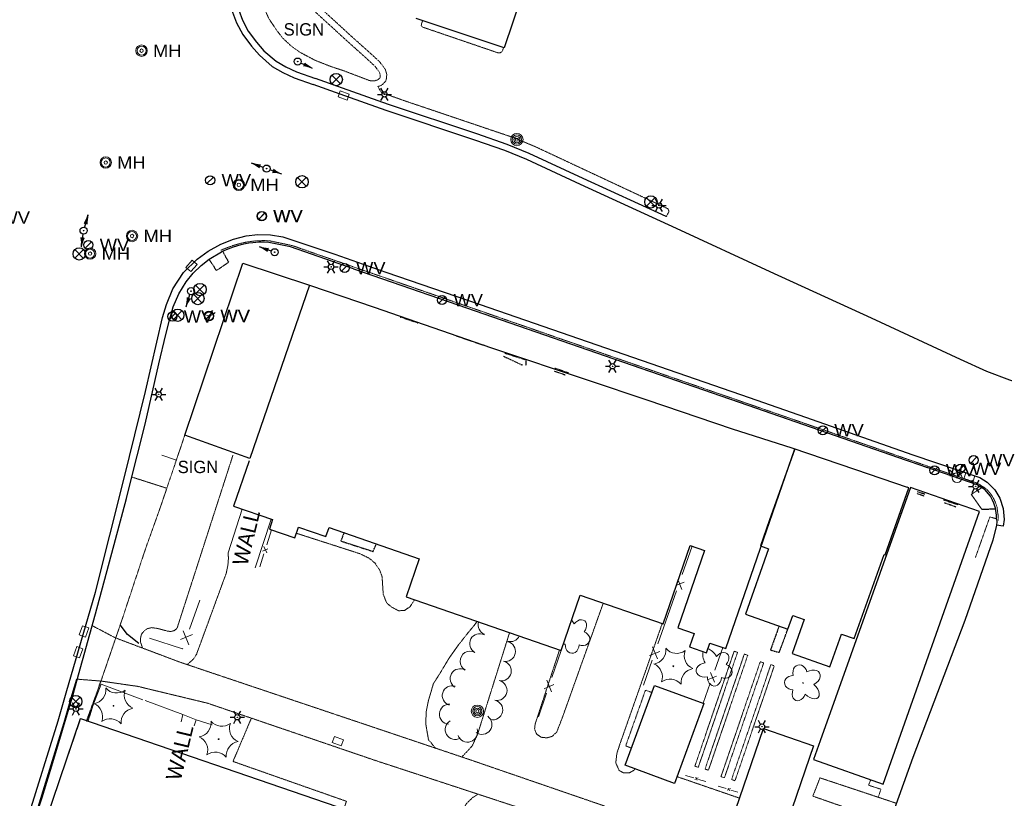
# Model space of a CAD drawing. Extents: x 386588 to 390135, y 96998 to 113606.
# Tile 21 of 92: x 387758 to 388141, y 98846 to 99149. Entities that reach past the tile are written whole.
import ezdxf
from ezdxf.enums import TextEntityAlignment as Align

# ---------------------------------------------------------------- set-up
doc = ezdxf.new("R2010")
doc.units = 0
doc.header["$MEASUREMENT"] = 0
for name, pattern in [('Wisdot1', [0.0625, 0.03125, -0.03125]), ('Wisdot3', [0.1875, 0.125, -0.0625]), ('Wisdot5', [0.1, 0.05, -0.05]), ('Wisdot6', [0.375, 0.125, -0.0625, 0.03125, -0.0625, 0.03125, -0.0625])]:
    doc.linetypes.add(name, pattern=pattern)
for name, color, linetype, lineweight in [('E_BLD', 241, 'Continuous', 25), ('E_BLD_HvyDash', 241, 'Wisdot3', 25), ('E_BLD_Steps', 30, 'Wisdot1', 25), ('E_DRN', 40, 'Continuous', 15), ('E_DWY', 2, 'Wisdot3', 15), ('E_LAND_Vegetation', 3, 'Continuous', 15), ('E_LTG', 21, 'Continuous', 25), ('E_MISCPROP', 30, 'Continuous', 15), ('E_MISCPROP_HvyDash', 241, 'Wisdot3', 25), ('E_MISCPROP_Planter', 3, 'Continuous', 15), ('E_MISCPROP_Railing', 30, 'Continuous', 15), ('E_PATH_Sidewalk', 2, 'Wisdot5', 15), ('E_RDWY', 21, 'Continuous', 25), ('E_RDWY_AsphConc', 200, 'Continuous', 25), ('E_RDWY_C_and_G', 21, 'Continuous', 25), ('E_SGN', 21, 'Continuous', 15), ('E_SIG', 5, 'Continuous', 30), ('E_UTL_MH', 30, 'Continuous', 15), ('E_UTL_W', 5, 'Continuous', 25), ('E_UTL_WHydrant', 4, 'Continuous', 15), ('E_WAL', 40, 'Continuous', 25), ('E_WTR_FlowLine', 4, 'Wisdot6', 15)]:
    doc.layers.add(name, color=color, linetype=linetype, lineweight=lineweight)
doc.styles.add('Style-dot_font5', font='dot_font5.shx')

# ---------------------------------------------------------------- blocks, each defined once
blk = doc.blocks.new('CULV')
at = {"layer": 'E_DRN'}
blk.add_arc((0, 6.15), 6.15, 216.8699, 323.1301, dxfattribs=at)
blk = doc.blocks.new('INLET')
at = {"layer": 'E_DRN', "flags": 128}
blk.add_lwpolyline([(-7.5, 10), (7.5, 10), (7.5, 0), (-7.5, 0)], close=True, dxfattribs=at)
blk = doc.blocks.new('LPOL')
at = {"layer": 'E_LTG'}
for p, q in [((-4, 0), (-1.5, 0)), ((-0.75, 1.3), (-2, 3.46)), ((0.75, 1.3), (2, 3.46)), ((1.5, 0), (4, 0)), ((-2, -3.46), (-0.75, -1.3)), ((2, -3.46), (0.75, -1.3))]:
    blk.add_line(p, q, dxfattribs=at)
for radius in [1.5, 1.5, 1.5, 0.125]:
    blk.add_circle((0, 0), radius, dxfattribs=at)
blk = doc.blocks.new('MH')
at = {"layer": 'E_UTL_MH'}
for radius in [5, 4, 1.5]:
    blk.add_circle((0, 0), radius, dxfattribs=at)
at = {"layer": 'E_UTL_MH', "style": 'Style-dot_font5', "width": 1.111111}
blk.add_text('MH', height=10.8, dxfattribs=at).set_placement((10, 0), align=Align.MIDDLE_LEFT)
blk = doc.blocks.new('PBX')
at = {"layer": 'E_SIG'}
for p, q in [((4.9, 5.1), (-5.1, -5.1)), ((-5.1, 5), (5, -5.2))]:
    blk.add_line(p, q, dxfattribs=at)
blk.add_circle((0, 0), 7.21, dxfattribs=at)
blk = doc.blocks.new('CTRE')
at = {"layer": 'E_LAND_Vegetation'}
blk.add_circle((0, 0), 0.223, dxfattribs=at)
for centre, start, end in [((-11.97, 8.96), 280.2067, 5.9716), ((1.81, 14.92), 220.2113, 305.9762), ((13.83, 5.89), 160.2113, 245.9762), ((-13.83, -5.9), 340.2113, 65.9762), ((-1.81, -14.93), 40.2113, 125.9762)]:
    blk.add_arc(centre, 7.87, start, end, dxfattribs=at)
at = {"layer": 'E_LAND_Vegetation', "extrusion": (0, 0, -1)}
blk.add_arc((-12.03, -9.04), 7.87, 354.0728, 79.7489, dxfattribs=at)
blk = doc.blocks.new('POLE')
at = {"layer": 'E_MISCPROP'}
for radius in [4.46, 3.35, 2.23, 1.12]:
    blk.add_circle((0, 0), radius, dxfattribs=at)
blk = doc.blocks.new('SIGN')
at = {"layer": 'E_SGN', "lineweight": 13, "style": 'Style-dot_font5'}
blk.add_text('SIGN', height=12, dxfattribs=at).set_placement((0, 0), align=Align.MIDDLE_CENTER)
blk = doc.blocks.new('DTRE')
at = {"layer": 'E_LAND_Vegetation'}
blk.add_circle((-0.18, 0), 0.183, dxfattribs=at)
for centre, major_axis, ratio in [((-1.87, 5.32), (1.36, -4.98), 0.782863), ((4.06, 2.74), (-5.27, -2.93), 0.691916), ((-5.87, 0.15), (4.93, -0.12), 0.832022), ((-2.49, -5.24), (1.8, 4.86), 0.716896), ((3.54, -3.71), (-5.01, 4.58), 0.560249)]:
    blk.add_ellipse(centre, major_axis=major_axis, ratio=ratio, start_param=1.570796, end_param=4.712389, dxfattribs=at)
blk = doc.blocks.new('WV')
at = {"layer": 'E_UTL_W'}
blk.add_line((-2.83, -2.83), (2.83, 2.83), dxfattribs=at)
blk.add_circle((0, 0), 4, dxfattribs=at)
at = {"layer": 'E_UTL_W', "style": 'Style-dot_font5', "width": 1.111111}
blk.add_text('WV', height=10.8, dxfattribs=at).set_placement((10, 0), align=Align.MIDDLE_LEFT)
blk = doc.blocks.new('HYD')
at = {"layer": 'E_UTL_WHydrant'}
for p, q in [((-3.8, 3.8), (-8.3, 8.3)), ((3.8, 3.8), (8.3, 8.3))]:
    blk.add_line(p, q, dxfattribs=at)
for radius in [5.48, 0.42]:
    blk.add_circle((0, 0), radius, dxfattribs=at)

msp = doc.modelspace()

# ---------------------------------------------------------------- linework, layer by layer
at = {"layer": 'E_BLD'}
for p, q in [((387958.31, 99172.67), (387946.84, 99138.22)), ((387946.84, 99138.22), (387912.59, 99149.63)), ((387946.84, 99138.22), (387946.84, 99138.22)), ((387822.56, 98987.59), (387845.09, 99054.49)), ((387845.09, 99054.49), (387871.12, 99045.98)), ((387871.12, 99045.98), (387847.9, 98978.54)), ((387871.12, 99045.98), (387896.22, 99037.39)), ((387896.22, 99037.39), (387941.92, 99021.61)), ((387941.92, 99021.61), (387979.96, 99008.82)), ((387979.96, 99008.82), (388002.32, 99001.39)), ((388002.32, 99001.39), (388035.58, 98990.1)), ((388035.58, 98990.1), (388058.75, 98982.64)), ((387847.9, 98978.54), (387822.56, 98987.59)), ((388033.05, 98904.59), (388059.95, 98982.24)), ((388059.94, 98982.22), (388049.96, 98954.32)), ((388058.75, 98982.64), (388083.53, 98974.28)), ((387847.57, 98977.59), (387841.51, 98959.98)), ((388083.53, 98974.28), (388103.58, 98967.36)), ((388104.98, 98967.24), (388069.81, 98868.62)), ((388095.04, 98941.08), (388104.26, 98967.12)), ((388104.26, 98967.12), (388103.58, 98967.36)), ((388104.26, 98967.12), (388104.26, 98967.12)), ((388131.76, 98957.83), (388104.98, 98967.24)), ((388104.98, 98967.24), (388104.98, 98967.24)), ((387841.51, 98959.98), (387841.51, 98959.98)), ((387841.51, 98959.98), (387856.72, 98954.72)), ((387856.72, 98954.72), (387855.45, 98951.06)), ((387856.72, 98954.72), (387856.72, 98954.72)), ((388049.96, 98954.32), (388046.51, 98944.56)), ((388049.96, 98954.32), (388049.96, 98954.32)), ((388094.23, 98851.77), (388131.76, 98957.83)), ((387855.45, 98951.06), (387855.45, 98951.06)), ((387855.45, 98951.06), (387865.32, 98947.64)), ((387865.32, 98947.64), (387866.78, 98951.86)), ((387866.78, 98951.86), (387866.78, 98951.86)), ((387866.78, 98951.86), (387877.48, 98948.15)), ((387877.48, 98948.15), (387878.7, 98951.67)), ((387878.7, 98951.67), (387878.7, 98951.67)), ((387878.7, 98951.67), (387913.77, 98939.52)), ((388008.64, 98914.24), (388019.17, 98944.65)), ((388024.79, 98942.71), (388014.39, 98912.66)), ((388019.17, 98944.65), (388019.17, 98944.65)), ((388019.17, 98944.65), (388024.79, 98942.71)), ((388024.79, 98942.71), (388024.79, 98942.71)), ((388049.71, 98943.43), (388040.72, 98918.02)), ((388046.51, 98944.56), (388046.51, 98944.56)), ((388046.51, 98944.56), (388049.71, 98943.43)), ((388049.71, 98943.43), (388049.71, 98943.43)), ((387913.77, 98939.52), (387908.63, 98924.68)), ((387913.77, 98939.52), (387913.77, 98939.52)), ((388083.05, 98908.45), (388094.65, 98941.21)), ((388094.65, 98941.21), (388094.65, 98941.21)), ((388094.65, 98941.21), (388095.04, 98941.08)), ((388095.04, 98941.08), (388095.04, 98941.08)), ((387908.63, 98924.68), (387968.94, 98903.79)), ((387968.94, 98903.79), (387976.42, 98925.39)), ((387976.42, 98925.39), (388008.64, 98914.24)), ((388040.72, 98918.02), (388057.21, 98912.18)), ((388057.21, 98912.18), (388059.08, 98917.47)), ((388063.6, 98915.87), (388058.91, 98902.64)), ((388059.08, 98917.47), (388059.08, 98917.47)), ((388059.08, 98917.47), (388063.6, 98915.87)), ((388063.6, 98915.87), (388063.6, 98915.87)), ((388008.64, 98914.24), (388008.64, 98914.24)), ((388014.39, 98912.66), (388020.71, 98910.47)), ((388057.21, 98912.18), (388057.21, 98912.18)), ((388020.71, 98910.47), (388018.9, 98905.24)), ((388020.71, 98910.47), (388020.71, 98910.47)), ((388073.58, 98897.44), (388078.1, 98910.2)), ((388078.1, 98910.2), (388078.1, 98910.2)), ((388078.1, 98910.2), (388083.05, 98908.45)), ((388018.9, 98905.24), (388018.9, 98905.24)), ((388018.9, 98905.24), (388025.57, 98902.94)), ((388025.57, 98902.94), (388026.88, 98906.73)), ((388026.88, 98906.73), (388026.88, 98906.73)), ((388026.88, 98906.73), (388033.05, 98904.59)), ((387968.94, 98903.79), (387968.94, 98903.79)), ((388058.91, 98902.64), (388073.58, 98897.44)), ((388073.58, 98897.44), (388073.58, 98897.44)), ((387993.89, 98859.18), (388005.3, 98890.27)), ((388005.3, 98890.27), (388024.54, 98883.21)), ((388024.54, 98883.21), (388013.14, 98852.12)), ((388024.54, 98883.21), (388024.54, 98883.21)), ((387735.58, 98741.64), (387782.03, 98877.34)), ((387782.03, 98877.34), (387881.76, 98843.2)), ((388035.07, 98836.67), (388047.76, 98873.44)), ((388047.76, 98873.44), (388047.76, 98873.44)), ((388047.76, 98873.44), (388067.23, 98866.72)), ((388067.23, 98866.72), (388054.54, 98829.95)), ((388067.23, 98866.72), (388067.23, 98866.72)), ((388069.81, 98868.62), (388067.24, 98861.4)), ((388069.81, 98868.62), (388069.81, 98868.62)), ((387993.89, 98859.18), (387993.89, 98859.18)), ((388013.14, 98852.12), (387993.89, 98859.18)), ((388067.24, 98861.4), (388094.23, 98851.77)), ((388013.14, 98852.12), (388013.14, 98852.12)), ((388094.23, 98851.77), (388094.23, 98851.77))]:
    msp.add_line(p, q, dxfattribs=at)
at = {"layer": 'E_BLD_HvyDash', "flags": 128}
for points in [[(387839.68, 99054.87), (387837.3, 99059.13)], [(387831.98, 99056.05), (387834.8, 99051.66)], [(387834.8, 99051.66), (387839.68, 99054.87)], [(388132.68, 98967.13), (388128.57, 98964.57)], [(388128.57, 98964.57), (388132.64, 98958.79)], [(388132.64, 98958.79), (388138.01, 98958.93)]]:
    msp.add_lwpolyline(points, dxfattribs=at)
at = {"layer": 'E_BLD_Steps', "flags": 128}
for points in [[(387906.33, 99033.62), (387913.4, 99031.27)], [(387928.15, 99026.25), (387940.11, 99022.21)], [(387947.07, 99019.52), (387955.33, 99016.95)], [(387946.62, 99018.29), (387953.9, 99014.87)], [(387955.33, 99016.95), (387955.22, 99014.72)], [(387966.29, 99012.48), (387970.61, 99011.06)], [(387966.52, 99013.69), (387971.82, 99011.89)], [(387966.6, 99013.44), (387966.52, 99013.69)], [(387971.82, 99011.89), (387971.55, 99011.77)], [(388110.3, 98963.86), (388107.33, 98964.84)], [(388110.51, 98964.6), (388107.57, 98965.51)], [(388117.75, 98962.49), (388123.49, 98960.48)], [(388122.58, 98959.64), (388117.98, 98961.25)]]:
    msp.add_lwpolyline(points, dxfattribs=at)
at = {"layer": 'E_DWY', "flags": 128}
for points in [[(387894.82, 99136.11), (387887.9, 99142.29), (387874.58, 99154.47), (387862.05, 99165.69), (387856.6, 99170.71), (387854.86, 99171.37), (387852.78, 99171.19), (387851.48, 99170.44)], [(387893.16, 99134.25), (387886.23, 99140.44), (387872.9, 99152.62), (387860.37, 99163.84), (387855.26, 99168.54), (387854.5, 99168.83), (387853.55, 99168.75), (387852.91, 99168.38), (387852.24, 99167.55), (387851.97, 99166.12), (387851.74, 99162.8), (387852.05, 99158.66), (387853.1, 99154.52), (387855.2, 99149.76), (387858.14, 99145.29), (387860.76, 99141.96), (387863.92, 99138.99), (387867.23, 99136.6), (387873.3, 99133.39), (387879.62, 99130.91), (387883.98, 99129.5)], [(387915.1, 99148.79), (387914.62, 99147.49), (387914.58, 99146.92), (387914.94, 99146.38), (387944.44, 99136.31), (387945.23, 99136.29), (387946.02, 99136.79), (387946.59, 99138.3)], [(387883.98, 99129.5), (387894.51, 99125.5), (387896.44, 99125.41), (387897.81, 99125.89), (387898.51, 99126.64), (387898.61, 99127.69), (387898.28, 99128.81), (387897.55, 99129.81), (387896.46, 99131.18), (387893.16, 99134.25)], [(387897.67, 99123.19), (387899.22, 99123.74), (387900.91, 99125.55), (387901.15, 99127.94), (387900.55, 99129.93), (387899.55, 99131.32), (387898.3, 99132.89), (387894.86, 99136.08)], [(387908.68, 99117.46), (387899.06, 99120.85), (387897.67, 99123.19)], [(388009.91, 99072.59), (388010.88, 99074.47), (388010.84, 99074.99), (388010.54, 99075.67), (387959.25, 99099.67), (387950.17, 99103.45), (387908.68, 99117.46)], [(387806.14, 98904.75), (387805.33, 98907.03), (387805.35, 98908.7), (387805.7, 98910.12), (387806.75, 98911.46), (387808.09, 98912.37), (387809.86, 98912.71), (387812.11, 98912.37), (387815.72, 98911.38), (387817.04, 98911.21), (387818.46, 98911.56), (387819.54, 98912.46), (387841.28, 98979.76)], [(387801.68, 98971.39), (387815.56, 98966.94)], [(387911.88, 98923.56), (387911.6, 98922.95), (387910.07, 98920.74), (387907.98, 98919.36), (387905.72, 98919.29), (387903, 98920.72), (387901.08, 98922.34), (387899.77, 98925.68), (387899.52, 98929.45), (387899.32, 98932.57), (387898.34, 98935.21), (387896.57, 98937.79), (387894.34, 98939.69), (387890.65, 98941.49), (387865.94, 98949.44)], [(387839.46, 98941.79), (387839.52, 98939.43), (387839.33, 98937.06), (387838.7, 98933.96), (387827.11, 98902.33), (387825.88, 98900.41), (387823.46, 98898.34)], [(387985.39, 98922.29), (387969.31, 98877.29), (387967.25, 98872.05), (387965.46, 98870.4), (387963.46, 98869.84), (387961.26, 98870.06), (387959.5, 98871.25), (387958.65, 98873.17), (387958.88, 98875.22), (387968.35, 98904)], [(388079.59, 98811.1), (387932.8, 98861.57), (387820.73, 98899.26), (387795.47, 98908.77), (387786.58, 98913.46)], [(387920.06, 98865.85), (387917.36, 98869.17), (387916.3, 98875.37), (387916.51, 98880.12), (387917.27, 98884.03), (387919.3, 98890.94), (387921.88, 98894.98), (387925.23, 98900.59), (387929.24, 98906.24), (387932.81, 98910.77), (387935.51, 98914.01), (387936.23, 98915.12)], [(387997.68, 98857.79), (387997.23, 98857.16), (387995.4, 98856.17), (387993.2, 98856.25), (387991.54, 98857.16), (387990.25, 98860.14), (387990.67, 98863.81), (387991.95, 98867.68), (388008.34, 98914.34)], [(387948.91, 98910.73), (387936.47, 98871.22), (387934.43, 98866.78), (387933.27, 98865.47), (387930.34, 98862.4)], [(387780.54, 98892.68), (387789.93, 98891.93), (387804.21, 98889.87), (387831.38, 98883.33), (387896.68, 98861.05), (387973.61, 98835.8), (388074.89, 98799.39), (388080.97, 98796.72), (388082.54, 98795.95)], [(387840.44, 98699.77), (387843.65, 98708.49), (387862.68, 98762.86), (387877.43, 98806.37), (387872.69, 98807.99), (387885.45, 98845.16), (387841.32, 98860.66), (387848.46, 98877.5)], [(388038.42, 98846.37), (388014.1, 98854.75)], [(388096.76, 98836.81), (388066.93, 98847.15), (388069.7, 98854.28), (388099.48, 98844.37)], [(387936.63, 98847.94), (387934.51, 98846.56), (387932.29, 98844.4), (387929.86, 98840.83), (387927.99, 98837.91), (387925.46, 98830.49), (387908.99, 98790.54), (387893.63, 98754.95), (387869.49, 98695.91), (387854.94, 98701.09), (387852.83, 98695.44)]]:
    msp.add_lwpolyline(points, dxfattribs=at)
at = {"layer": 'E_LAND_Vegetation'}
for centre, start, end in [((387940.56, 98913.75), 162.691, 248.5572), ((387937.28, 98906.49), 61.721, 241.721), ((387949.24, 98911.15), 252.8877, 333.4578), ((387947.35, 98903.46), 257.7756, 77.7756), ((387933.55, 98899.65), 60.8478, 240.8478), ((387929.67, 98892.85), 58.8188, 238.8188), ((387945.71, 98895.88), 257.7756, 77.7756), ((387926.62, 98886.24), 72.4706, 252.4706), ((387944.05, 98888.3), 257.6385, 77.6385), ((387925.47, 98879.06), 86.2519, 266.2519), ((387942.39, 98880.71), 257.6385, 77.6385), ((387938.19, 98875.06), 234.3389, 54.3389), ((387927.76, 98873.09), 120.7702, 300.7702), ((387932.59, 98872.04), 198.8909, 18.8909)]:
    msp.add_arc(centre, 3.88, start, end, dxfattribs=at)
for centre, major_axis, ratio, start_param, end_param in [((387975.99, 98912.69), (-2.19, -2.67), 0.716896, 1.570796, 4.712389), ((387971.85, 98913.02), (2.17, -3.97), 0.560249, 1.570796, 1.967741), ((387976.95, 98908.55), (-3.08, 1.14), 0.832022, 1.570796, 4.712389), ((387970.13, 98909.07), (3.96, 0.71), 0.691916, 4.504172, 4.712389), ((387973.31, 98906.16), (0.22, 3.44), 0.782863, 1.570796, 4.712389), ((388027.2, 98900.3), (2.17, -3.97), 0.560249, 1.570796, 2.73394), ((388027.2, 98900.3), (2.17, -3.97), 0.560249, 3.578943, 4.712389), ((388031.33, 98899.96), (-2.19, -2.67), 0.716896, 1.570796, 4.712389), ((388025.48, 98896.34), (3.96, 0.71), 0.691916, 1.570796, 4.712389), ((388032.3, 98895.83), (-3.08, 1.14), 0.832022, 1.570796, 4.712389), ((388028.66, 98893.43), (0.22, 3.44), 0.782863, 1.570796, 4.712389)]:
    msp.add_ellipse(centre, major_axis=major_axis, ratio=ratio, start_param=start_param, end_param=end_param, dxfattribs=at)
at = {"layer": 'E_MISCPROP_HvyDash', "flags": 128}
for points in [[(387884.51, 98949.66), (387883.25, 98946.42), (387895.83, 98942.35), (387897.09, 98945.3)], [(388053.81, 98913.38), (388050.44, 98904.01), (388053.85, 98903.06), (388057.21, 98912.18)]]:
    msp.add_lwpolyline(points, dxfattribs=at)
at = {"layer": 'E_MISCPROP_Planter'}
msp.add_lwpolyline([(387784.43, 98876.26), (387789.96, 98890.77), (387806.28, 98884.6)], dxfattribs=at)
at = {"layer": 'E_MISCPROP_Railing'}
for p, q in [((387852.8, 98942.41), (387854.9, 98943.35)), ((387854.45, 98941.8), (387853.37, 98944.25)), ((388015.94, 98927.57), (388014.5, 98931.17)), ((388013.83, 98929.23), (388016.88, 98930.46)), ((387825.53, 98910), (387820.82, 98908.1)), ((387821.93, 98911.48), (387824.11, 98905.98)), ((388006.45, 98900.58), (388004.58, 98905.28)), ((388003.37, 98901.85), (388007.39, 98903.48)), ((388026.21, 98892.5), (388029.44, 98893.81)), ((388028.68, 98891.48), (388027.17, 98895.26)), ((387962.37, 98888.96), (387966.17, 98890.55)), ((387965.3, 98887.79), (387963.48, 98892.23)), ((388021.95, 98853.4), (388021.43, 98854.52)), ((388022.27, 98854.29), (388020.95, 98853.7)), ((388034.84, 98850.09), (388033.54, 98849.52)), ((388034.52, 98849.22), (388034.02, 98850.33))]:
    msp.add_line(p, q, dxfattribs=at)
at = {"layer": 'E_MISCPROP_Railing', "flags": 128}
for points in [[(387839.46, 98941.79), (387844.86, 98958.82)], [(387849.98, 98935.95), (387856.16, 98954.91)], [(387854.43, 98944.9), (387856.26, 98950.78)], [(388016.1, 98933.41), (388019.95, 98944.38)], [(387851.75, 98936.31), (387853.36, 98941.48)], [(388010.47, 98917.39), (388013.86, 98927.04)], [(387828.35, 98923.37), (387824.36, 98912.1)], [(388006.61, 98906.42), (388010.47, 98917.39)], [(387821.73, 98904.65), (387821.68, 98904.53), (387808.85, 98908.57)], [(388028.81, 98896.18), (388031.9, 98904.99)], [(387965.4, 98893.34), (387968.94, 98903.79)], [(388000.98, 98890.4), (388004.37, 98900.05)], [(388024.29, 98883.3), (388027.01, 98891.05)], [(387960.22, 98878.06), (387963.34, 98887.26)], [(387821.13, 98876.1), (387821.83, 98878.95), (387807.13, 98884.36)], [(387827.01, 98876.81), (387821.83, 98878.95)], [(387826.14, 98874.47), (387827.01, 98876.81), (387833.2, 98874.93)], [(388020.6, 98854.26), (388017.44, 98855.23)], [(388025.23, 98852.85), (388022.45, 98853.7)], [(388033.2, 98850.08), (388030.09, 98851.05)], [(388037.75, 98848.66), (388035.01, 98849.52)]]:
    msp.add_lwpolyline(points, dxfattribs=at)
at = {"layer": 'E_PATH_Sidewalk', "flags": 128}
for points in [[(387735.58, 98741.64), (387782.03, 98877.34), (387784.32, 98876.56), (387789.77, 98891.42), (387797.44, 98913.76), (387807.31, 98943.49), (387812.93, 98959.19), (387822.56, 98987.59)], [(388138.45, 98955), (388135.81, 98955.82), (388130.18, 98939.99)], [(387789.79, 98891.94), (387784.94, 98876.35)], [(388004.28, 98887.51), (388001.79, 98888.37), (387994.11, 98866.69), (387996.35, 98865.88)], [(388092.36, 98846.74), (388093.43, 98849.85), (388088.61, 98851.4), (388089.44, 98853.48)]]:
    msp.add_lwpolyline(points, dxfattribs=at)
for points in [[(388021.02, 98858.83), (388036.31, 98903.56), (388037.64, 98903.11), (388022.35, 98858.38)], [(388024.97, 98857.69), (388040.26, 98902.42), (388041.59, 98901.96), (388026.3, 98857.23)], [(388031.18, 98854.73), (388046.47, 98899.46), (388047.8, 98899.01), (388032.51, 98854.28)], [(388035.31, 98853.6), (388050.6, 98898.33), (388051.93, 98897.88), (388036.64, 98853.15)]]:
    msp.add_lwpolyline(points, close=True, dxfattribs=at)
at = {"layer": 'E_RDWY', "flags": 128}
for points in [[(387876.56, 99606), (387874.16, 99565.33), (387872.86, 99542.19), (387870.84, 99506.81), (387866.97, 99442.96), (387865.79, 99422.07), (387861.7, 99359.8), (387856.52, 99300.18), (387849.73, 99240.99), (387842.06, 99182.5), (387841.4, 99178.37), (387840.01, 99169.35), (387839.33, 99164.3), (387839.52, 99159.19), (387841.17, 99152.18), (387842.66, 99147.95), (387845.16, 99143.4), (387848.47, 99138.9), (387851.61, 99135.35), (387856.61, 99131.07), (387860.68, 99128.68), (387865.08, 99126.66), (387872.51, 99123.99)], [(387844.87, 99184.71), (387844.53, 99182.15), (387843.87, 99177.98), (387842.48, 99169), (387841.84, 99164.18), (387842.01, 99159.52), (387843.57, 99152.88), (387844.95, 99148.97), (387847.27, 99144.75), (387850.42, 99140.47), (387853.37, 99137.14), (387858.07, 99133.12), (387861.84, 99130.9), (387866.02, 99128.98), (387873.35, 99126.34)], [(388177.25, 98997.1), (388143.6, 99008.98), (388134.58, 99012.33), (388124.35, 99017.01), (388089.72, 99033.08), (388050.32, 99051.11), (388013.93, 99067.99), (387976.52, 99085.15), (387955.6, 99094.87), (387947.09, 99098.29), (387935.44, 99102.4), (387900.97, 99113.85), (387883.04, 99120.21), (387872.51, 99123.99)], [(388009.91, 99072.59), (387977.56, 99087.42), (387956.59, 99097.17), (387947.97, 99100.63), (387936.25, 99104.76), (387901.78, 99116.21), (387883.88, 99122.57), (387873.35, 99126.34)], [(387761.53, 98838.57), (387773.26, 98876.5), (387776.39, 98887.36), (387787.78, 98926.54), (387798.97, 98970.82), (387807.26, 99004.53), (387813.89, 99033.4), (387815.38, 99038.46), (387817.9, 99044.5), (387821.99, 99050.91), (387827.39, 99056.06), (387831.66, 99059.18), (387836.6, 99061.93), (387841.57, 99063.78), (387846.42, 99065.12), (387850.94, 99065.65), (387855.89, 99065.55), (387860.73, 99064.77), (387880.88, 99057.95), (387900.84, 99051.02), (387937.48, 99038.45), (388042.12, 99002.18), (388064.05, 98994.64), (388105.89, 98979.91), (388131.89, 98971.1), (388134.76, 98969.37), (388137.73, 98966.33), (388139.64, 98963.07), (388141.01, 98959.11), (388141.34, 98954.8), (388140.92, 98952.17), (388138.45, 98952.56)], [(388138.45, 98952.56), (388136.96, 98946.78), (388126.09, 98915.55), (388105.86, 98862.15), (388087.72, 98811.6), (388078.21, 98782.86), (388064.88, 98745.83), (388044.35, 98690.88), (388033.8, 98663.51), (388027.56, 98646.4)], [(387840.44, 98699.77), (387827.97, 98704.13), (387793.4, 98715.92), (387778.54, 98704.9), (387777.77, 98704.67), (387776.26, 98705.14), (387750.97, 98714.04), (387737.01, 98718.86), (387735.56, 98719.64), (387733.52, 98721.47), (387731.87, 98723.25), (387730.67, 98724.87), (387729.95, 98726.62), (387729.29, 98729.29), (387729.33, 98732), (387730.1, 98735.59), (387734.85, 98749.99), (387747.96, 98789.19), (387763.91, 98837.81), (387775.65, 98875.79), (387778.79, 98886.66), (387780.54, 98892.68)]]:
    msp.add_lwpolyline(points, dxfattribs=at)
at = {"layer": 'E_RDWY_AsphConc', "flags": 128}
msp.add_lwpolyline([(387804.72, 98906.56), (387800.22, 98910), (387797.44, 98913.76)], dxfattribs=at)
at = {"layer": 'E_RDWY_C_and_G', "linetype": 'Continuous'}
for points in [[(387888.14, 99052.33), (387863.64, 99060.87), (387855.25, 99062.58), (387853.63, 99062.66), (387851.34, 99062.65), (387849.05, 99062.47), (387847.44, 99062.26), (387846.18, 99062.03), (387844.4, 99061.63), (387842.66, 99061.14), (387841.44, 99060.73), (387839.28, 99059.99), (387836.88, 99058.88)], [(388138.45, 98954.86), (388138.45, 98956.41), (388137.97, 98959.17), (388137.76, 98960.02), (388137.37, 98961.19), (388136.88, 98962.33), (388136.47, 98963.1), (388136.02, 98963.82), (388135.32, 98964.8), (388134.53, 98965.71), (388133.92, 98966.31), (388130.84, 98968.33), (388111.43, 98974.98)]]:
    msp.add_lwpolyline(points, dxfattribs=at)
at = {"layer": 'E_RDWY_C_and_G', "flags": 128}
for points in [[(387759.67, 98824.17), (387767, 98846.6), (387767, 98846.6), (387771.27, 98860.21), (387771.27, 98860.21), (387779.06, 98886.73), (387780.57, 98892.07), (387787.85, 98918.14), (387795.57, 98947.06), (387799.89, 98962.97), (387800.88, 98967.2), (387807.2, 98991.89), (387812.48, 99015.34), (387815.19, 99026.69), (387816.54, 99032.29), (387818.02, 99037.56), (387820.23, 99042.57), (387823.11, 99047.22), (387823.11, 99047.22), (387825.83, 99050.59), (387828.89, 99053.63), (387828.89, 99053.63), (387831.98, 99056.05), (387836.88, 99058.88)], [(388103.27, 98977.82), (388109.35, 98975.79), (388111.43, 98974.98)], [(388138.45, 98954.86), (388138.58, 98953.82), (388138.58, 98953.82), (388138.45, 98952.56)]]:
    msp.add_lwpolyline(points, dxfattribs=at)
at = {"layer": 'E_RDWY_C_and_G'}
msp.add_lwpolyline([(387888.14, 99052.33), (387928.8, 99038.32), (387982.78, 99019.59), (388041.59, 98999.23), (388103.27, 98977.82)], dxfattribs=at)
at = {"layer": 'E_SGN'}
msp.add_line((387813.62, 98979.77), (387819.36, 98977.81), dxfattribs=at)
at = {"layer": 'E_SIG'}
for p, q in [((387872.28, 99130.22), (387867.75, 99132.34)), ((387848.37, 99093.53), (387853.06, 99091.79)), ((387860.36, 99089.06), (387855.67, 99090.81)), ((387784.89, 99073.32), (387783.54, 99068.5)), ((387782.33, 99060.81), (387782.98, 99065.77)), ((387851.48, 99060.92), (387856.2, 99059.24)), ((387823.07, 99037.49), (387824.56, 99042.27))]:
    msp.add_line(p, q, dxfattribs=at)
at = {"layer": 'E_SIG', "flags": 128}
for points in [[(387868.73, 99131.25), (387869.79, 99131.38), (387869.21, 99132.28)], [(387851.99, 99092.79), (387850.94, 99092.58), (387851.59, 99091.72)], [(387856.73, 99089.81), (387857.79, 99090.02), (387857.13, 99090.88)], [(387784.45, 99069.64), (387784.15, 99070.68), (387783.35, 99069.95)], [(387782.24, 99064.51), (387782.68, 99063.53), (387783.37, 99064.36)], [(387855.12, 99060.23), (387854.07, 99060), (387854.74, 99059.15)], [(387823.62, 99041.15), (387823.89, 99040.11), (387824.71, 99040.81)]]:
    msp.add_lwpolyline(points, dxfattribs=at)
at = {"layer": 'E_SIG'}
for centre, radius in [((387866.48, 99132.93), 1.37), ((387866.48, 99132.93), 0.105), ((387854.36, 99091.3), 1.37), ((387854.36, 99091.3), 0.105), ((387783.16, 99067.16), 1.37), ((387783.16, 99067.16), 0.105), ((387857.51, 99058.77), 1.37), ((387857.51, 99058.77), 0.105), ((387824.98, 99043.6), 1.37), ((387824.98, 99043.6), 0.105)]:
    msp.add_circle(centre, radius, dxfattribs=at)
for centre, start, end in [((387867.21, 99119.36), 64.9801, 82.7424), ((387852.55, 99104.77), 249.564, 267.3264), ((387856.17, 99077.83), 69.564, 87.3264), ((387796.43, 99070.07), 164.2847, 182.047), ((387770.45, 99062.36), 352.5852, 10.3475), ((387855.52, 99072.21), 250.3469, 268.1092), ((387811.63, 99041.07), 342.6415, 0.4038)]:
    msp.add_arc(centre, 11.99, start, end, dxfattribs=at)
at = {"layer": 'E_SIG', "extrusion": (0, 0, -1)}
for centre, start, end in [((-387877.35, 99141.08), 295.0199, 312.7822), ((-387844.18, 99082.3), 110.436, 128.1983), ((-387864.54, 99100.3), 290.436, 308.1983), ((-387773.35, 99076.56), 195.7153, 213.4776), ((-387794.22, 99059.26), 7.4148, 25.1771), ((-387847.45, 99049.63), 109.6531, 127.4155), ((-387834.51, 99033.91), 17.3585, 35.1208)]:
    msp.add_arc(centre, 11.99, start, end, dxfattribs=at)
at = {"layer": 'E_WTR_FlowLine'}
msp.add_lwpolyline([(388139.08, 98954.39), (388139.01, 98956.42), (388138.63, 98959.44), (388138.38, 98960.3), (388137.94, 98961.49), (388137.41, 98962.64), (388136.98, 98963.42), (388136.52, 98964.16), (388135.8, 98965.14), (388135.01, 98966.07), (388134.41, 98966.69), (388131, 98968.9), (388111.41, 98975.58), (388068.4, 98990.55), (388024.39, 99005.8), (387966.32, 99025.93), (387919.16, 99042.33), (387888.47, 99052.95), (387864.28, 99061.37), (387855.48, 99063.2), (387853.8, 99063.27), (387851.41, 99063.24), (387849.03, 99063.06), (387847.36, 99062.83), (387846.08, 99062.6), (387844.29, 99062.2), (387842.53, 99061.71), (387841.3, 99061.31), (387839.19, 99060.59), (387836.49, 99059.51)], dxfattribs=at)

# ---------------------------------------------------------------- block references
at = {"layer": 'E_DRN', "xscale": 0.25, "yscale": 0.25, "zscale": 0.25}
for p, rotation in [((387884.8, 99120.91), 161.0784442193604), ((387826.12, 99052.62), 49.29156252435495), ((388127.4, 98969.96, 1606.96), 340.8664023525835), ((387784.51, 98910.82), 69.958328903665), ((387782.25, 98902.74), 70.71021281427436), ((387881.69, 98867.35), 340.3133799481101)]:
    msp.add_blockref('INLET', p, dxfattribs=dict(at, rotation=rotation))
at = {"layer": 'E_DRN', "xscale": 0.5, "yscale": 0.5, "zscale": 0.5}
msp.add_blockref('CULV', (387831.95, 99034.02), dxfattribs=at)
at = {"layer": 'E_LAND_Vegetation'}
for name, p, xscale, yscale, zscale in [('CTRE', (388012.66, 98897.68), 0.7108526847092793, 0.7108526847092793, 0.7108526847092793), ('DTRE', (388063.23, 98891.2), 0.6769248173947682, 0.6769248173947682, 0.6769248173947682), ('CTRE', (387794.78, 98882.27), 0.7108526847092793, 0.7108526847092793, 0.7108526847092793), ('CTRE', (387835.71, 98869.33), 0.7108526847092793, 0.7108526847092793, 0.7108526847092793)]:
    msp.add_blockref(name, p, dxfattribs=dict(at, xscale=xscale, yscale=yscale, zscale=zscale))
at = {"layer": 'E_LTG', "xscale": 0.692840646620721, "yscale": 0.692840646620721, "zscale": 0.692840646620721}
for p in [(387900.25, 99120.15), (388007.05, 99076.94), (387879.49, 99053.07), (387988.98, 99014.38), (387812.43, 99003.45), (388130.25, 98967.66, 1607.88), (387780.19, 98881.12), (387842.96, 98877.86), (388047.14, 98874.19)]:
    msp.add_blockref('LPOL', p, dxfattribs=at)
at = {"layer": 'E_MISCPROP', "xscale": 0.5377037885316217, "yscale": 0.5377037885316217, "zscale": 0.5377037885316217}
for p in [(387951.76, 99102.57), (387936.39, 98880.21)]:
    msp.add_blockref('POLE', p, dxfattribs=at)
at = {"layer": 'E_SGN', "xscale": 0.3999999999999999, "yscale": 0.3999999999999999, "zscale": 0.3999999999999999}
for p in [(387868.87, 99145.45), (387827.66, 98975.23)]:
    msp.add_blockref('SIGN', p, dxfattribs=at)
at = {"layer": 'E_SIG', "xscale": 0.3326853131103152, "yscale": 0.3326853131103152, "zscale": 0.3326853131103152}
for p in [(387881.48, 99125.93), (387868.16, 99086.16), (388003.92, 99078.31), (387781.5, 99058.09), (387828.47, 99044.24), (387827.66, 99040.73), (387819.8, 99034.24), (387780.15, 98883.98)]:
    msp.add_blockref('PBX', p, dxfattribs=at)
at = {"layer": 'E_UTL_MH', "xscale": 0.4444444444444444, "yscale": 0.4444444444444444, "zscale": 0.4444444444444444}
for p in [(387805.74, 99137.16), (387791.79, 99093.64), (387843.59, 99084.96), (387802.04, 99065.07), (387785.7, 99058.22)]:
    msp.add_blockref('MH', p, dxfattribs=at)
at = {"layer": 'E_UTL_W', "xscale": 0.4444444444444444, "yscale": 0.4444444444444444, "zscale": 0.4444444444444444}
for p in [(387832.42, 99086.74), (387746.38, 99072.22), (387852.47, 99072.79), (387852.58, 99072.83), (387785.02, 99061.58), (387884.76, 99052.61), (387922.66, 99040.14), (387817.72, 99033.74), (387831.95, 99034.02), (387831.99, 99033.84), (388070.82, 98989.5, 1608.16), (388129.49, 98977.86, 1607.85), (388114.26, 98973.94, 1608.22), (388124.36, 98974.52, 1607.86)]:
    msp.add_blockref('WV', p, dxfattribs=at)
at = {"layer": 'E_UTL_WHydrant', "xscale": 0.3477624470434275, "yscale": 0.3477624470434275, "zscale": 0.3477624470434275}
msp.add_blockref('HYD', (388123.06, 98971.06, 1608.05), dxfattribs=at)

# ---------------------------------------------------------------- texts
at = {"layer": 'E_WAL', "style": 'Style-dot_font5', "oblique": 360}
for p in [(387846.48, 98947.74), (387820.56, 98864.15)]:
    msp.add_text('WALL', height=6, rotation=76.5342, dxfattribs=at).set_placement(p, align=Align.MIDDLE_CENTER)

doc.saveas('drawing.dxf')
